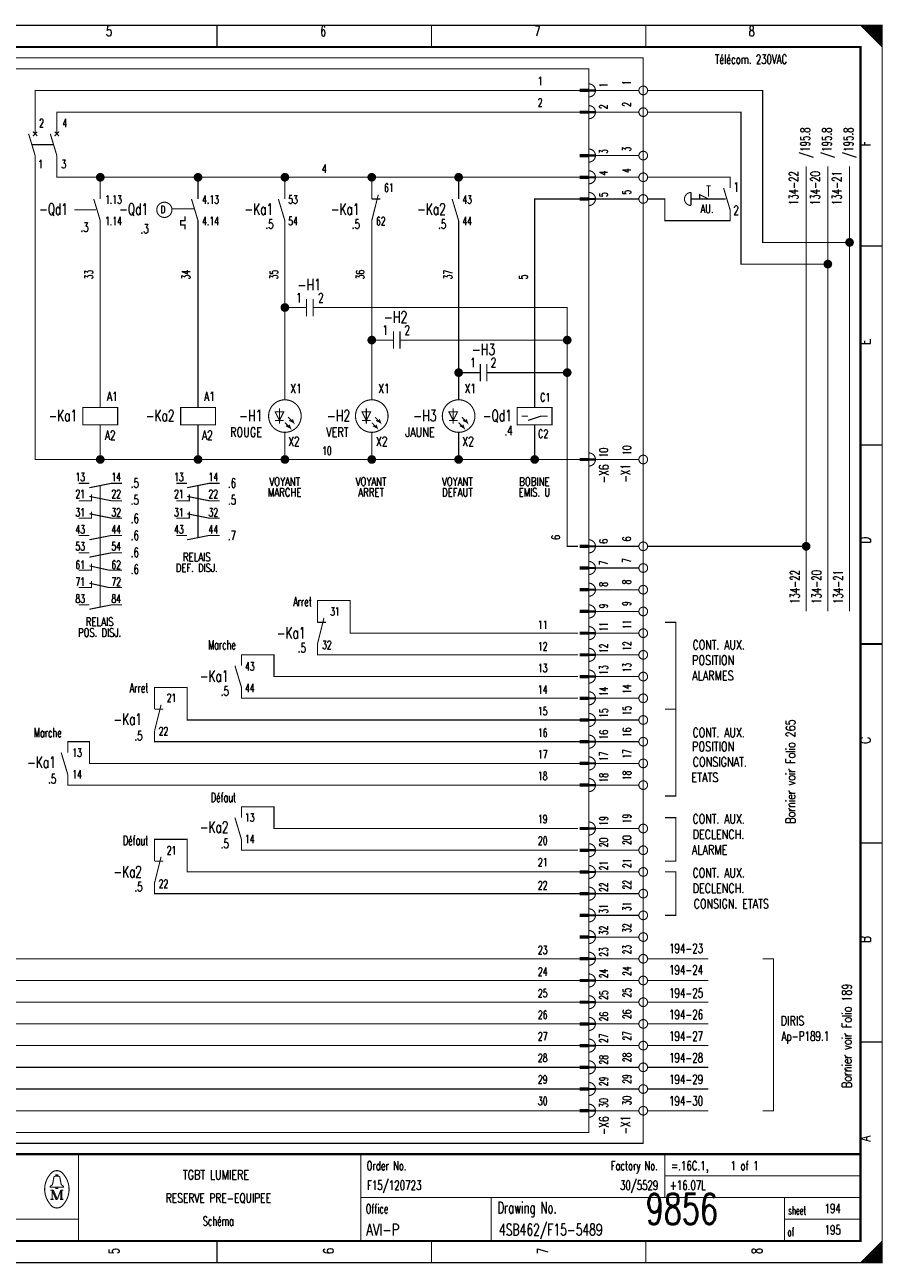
# Model space of a CAD drawing. Header units: centimetres. Extents: x 0 to 491, y -1040 to 69.
# Tile 62 of 181: x 221 to 241, y -760 to -731. Entities that reach past the tile are written whole.
import ezdxf
from ezdxf.enums import TextEntityAlignment as Align

# ---------------------------------------------------------------- set-up
doc = ezdxf.new("R2010")
doc.units = ezdxf.units.CM
doc.header["$MEASUREMENT"] = 0
doc.linetypes.add('GESTRICHELT', pattern=[3.75, 3, -0.75])
doc.layers.get('0').update_dxf_attribs({"color": 9, "linetype": 'CONTINUOUS'})
doc.layers.add('0L', color=7, linetype='CONTINUOUS')
doc.styles.get("Standard").update_dxf_attribs({"font": 'romans.shx', "bigfont": 'TXT.shx'})

# ---------------------------------------------------------------- blocks, each defined once
blk = doc.blocks.new('BCIRCLE_FILLED')
at = {"color": 0, "linetype": 'Continuous', "const_width": 1, "flags": 128}
blk.add_lwpolyline([(0.5, 0, 1), (-0.5, 0, 1)], format="xyb", close=True, dxfattribs=at)

msp = doc.modelspace()

# ---------------------------------------------------------------- linework, layer by layer
at = {"color": 0, "const_width": 0.025, "flags": 128}
for points in [[(200, -745.75), (200, -731.5), (240.5, -731.5), (240.5, -760), (200, -760), (200, -745.75)], [(240, -731.5), (240.5, -732), (240.475, -731.975), (240.475, -731.5), (240.45, -731.5), (240.45, -731.95), (240.425, -731.925), (240.425, -731.5), (240.4, -731.5), (240.4, -731.9), (240.375, -731.875), (240.375, -731.5), (240.35, -731.5), (240.35, -731.85), (240.325, -731.825)], [(240.15, -731.65), (240.15, -731.5), (240.125, -731.5), (240.125, -731.625), (240.1, -731.6), (240.1, -731.5), (240.075, -731.5), (240.075, -731.575), (240.05, -731.55), (240.05, -731.5), (240.025, -731.5), (240.025, -731.525)], [(240.325, -731.825), (240.325, -731.5), (240.3, -731.5), (240.3, -731.8), (240.275, -731.775), (240.275, -731.5), (240.25, -731.5), (240.25, -731.75), (240.225, -731.725), (240.225, -731.5), (240.2, -731.5), (240.2, -731.7), (240.175, -731.675), (240.175, -731.5), (240.15, -731.5)], [(221, -734), (221, -733), (233.55, -733)], [(234.9, -733), (233.9, -733)], [(239.75, -736.5), (237.75, -736.5), (237.75, -733), (235.1, -733)], [(221.5, -734), (221.5, -733.5), (233.55, -733.5)], [(234.9, -733.5), (233.9, -733.5)], [(239.25, -737), (237.25, -737), (237.25, -733.5), (235.1, -733.5)], [(222.5, -741.5), (221, -741.5), (221, -734.5)], [(222.5, -735), (221.5, -735), (221.5, -734.5)], [(234.9, -734.5), (233.9, -734.5)], [(238.75, -745), (238.75, -734.75)], [(239.25, -745), (239.25, -734.75)], [(239.75, -745), (239.75, -734.75)], [(222.5, -735.5), (222.5, -735), (224.75, -735)], [(224.75, -735.5), (224.75, -735), (226.75, -735)], [(226.75, -735.5), (226.75, -735), (228.75, -735)], [(228.75, -735.5), (228.75, -735), (230.75, -735)], [(230.75, -735.5), (230.75, -735), (233.55, -735)], [(234.9, -735), (233.9, -735)], [(232.5, -740.3), (232.5, -735.5), (233.55, -735.5)], [(234.9, -735.5), (233.9, -735.5)], [(236.3, -735.5), (236.3, -735.4), (236.5, -735.5)], [(224.45, -735.9), (224.45, -736), (224.35, -736), (224.35, -736.1), (224.45, -736.1), (224.45, -736.2)], [(222.5, -740.3), (222.5, -736)], [(224.75, -740.3), (224.75, -736)], [(226.75, -740.125), (226.75, -736)], [(228.75, -740.125), (228.75, -736)], [(230.75, -740.125), (230.75, -736)], [(226.95, -738), (226.75, -738)], [(229.7, -738.75), (233.25, -738.75), (233.25, -738), (227.7, -738)], [(228.95, -738.75), (228.75, -738.75)], [(231.7, -739.5), (233.25, -739.5), (233.25, -738.75)], [(233.55, -754.5), (218.75, -754.5), (218.75, -739)], [(233.55, -754), (219.25, -754), (219.25, -739)], [(233.55, -753.5), (219.75, -753.5), (219.75, -739)], [(233.55, -753), (220.25, -753), (220.25, -739)], [(230.95, -739.5), (230.75, -739.5)], [(233.5, -743.5), (233.25, -743.5), (233.25, -739.5)], [(226.725, -740.4), (226.525, -740.4), (226.625, -740.6), (226.725, -740.4)], [(228.725, -740.4), (228.525, -740.4), (228.625, -740.6), (228.725, -740.4)], [(230.725, -740.4), (230.525, -740.4), (230.625, -740.6), (230.725, -740.4)], [(232.5, -740.3), (232.9, -740.3), (232.9, -740.7), (232.1, -740.7), (232.1, -740.3), (232.5, -740.3)], [(232.35, -740.6), (232.65, -740.5), (232.8, -740.5)], [(224.75, -741.5), (222.5, -741.5), (222.5, -740.7)], [(226.75, -741.5), (224.75, -741.5), (224.75, -740.7)], [(226.75, -740.65), (226.875, -740.775), (226.85, -740.7), (226.875, -740.775), (226.775, -740.725)], [(226.825, -740.525), (226.95, -740.65), (226.925, -740.575), (226.95, -740.65), (226.85, -740.6)], [(228.75, -740.65), (228.875, -740.775), (228.85, -740.7), (228.875, -740.775), (228.775, -740.725)], [(228.825, -740.525), (228.95, -740.65), (228.925, -740.575), (228.95, -740.65), (228.85, -740.6)], [(230.75, -740.65), (230.875, -740.775), (230.85, -740.7), (230.875, -740.775), (230.775, -740.725)], [(230.825, -740.525), (230.95, -740.65), (230.925, -740.575), (230.95, -740.65), (230.85, -740.6)], [(233.55, -741.5), (232.5, -741.5), (232.5, -740.7)], [(228.75, -741.5), (226.75, -741.5), (226.75, -740.875)], [(230.75, -741.5), (228.75, -741.5), (228.75, -740.875)], [(232.5, -741.5), (230.75, -741.5), (230.75, -740.875)], [(234.9, -741.5), (233.9, -741.5)], [(222.25, -742.15), (222.75, -742.05), (223, -742.05)], [(224.5, -742.15), (225, -742.05), (225.25, -742.05)], [(233.55, -755), (217.25, -755), (217.25, -742.5), (209.8, -742.5)], [(222, -742.45), (222.3, -742.45), (222.3, -742.3)], [(222.25, -742.35), (222.75, -742.45), (223, -742.45)], [(224.25, -742.45), (224.55, -742.45), (224.55, -742.3)], [(224.5, -742.35), (225, -742.45), (225.25, -742.45)], [(222, -742.85), (222.3, -742.85), (222.3, -742.7)], [(222.25, -742.75), (222.75, -742.85), (223, -742.85)], [(224.25, -742.85), (224.55, -742.85), (224.55, -742.7)], [(224.5, -742.75), (225, -742.85), (225.25, -742.85)], [(222.25, -743.35), (222.75, -743.25), (223, -743.25)], [(224.5, -743.35), (225, -743.25), (225.25, -743.25)], [(222.25, -743.75), (222.75, -743.65), (223, -743.65)], [(234.9, -743.5), (233.9, -743.5)], [(238.75, -743.5), (235.1, -743.5)], [(222, -744.05), (222.3, -744.05), (222.3, -743.9)], [(222.25, -743.95), (222.7, -744.05), (223, -744.05)], [(234.9, -744), (233.9, -744)], [(233.55, -755.5), (216.75, -755.5), (216.75, -744.5), (210.3, -744.5)], [(222, -744.45), (222.3, -744.45), (222.3, -744.3)], [(222.25, -744.35), (222.7, -744.45), (223, -744.45)], [(234.9, -744.5), (233.9, -744.5)], [(233.5, -745.5), (228.25, -745.5), (228.25, -744.75), (227.5, -744.75), (227.5, -745.25)], [(222.25, -744.95), (222.75, -744.85), (223, -744.85)], [(234.9, -745), (233.9, -745)], [(235.5, -747.25), (235.75, -747.25), (235.75, -745.25), (235.5, -745.25)], [(234.9, -745.5), (233.9, -745.5)], [(233.5, -746), (227.5, -746), (227.5, -745.75)], [(233.5, -746.5), (226.5, -746.5), (226.5, -746), (225.75, -746), (225.75, -746.25)], [(234.9, -746), (233.9, -746)], [(233.55, -756), (216.25, -756), (216.25, -746.5), (210.8, -746.5)], [(234.9, -746.5), (233.9, -746.5)], [(233.55, -747.5), (224.5, -747.5), (224.5, -746.75), (223.75, -746.75), (223.75, -747.25)], [(233.5, -747), (225.75, -747), (225.75, -746.75)], [(234.9, -747), (233.9, -747)], [(235.5, -747.25), (235.75, -747.25), (235.75, -749.25), (235.5, -749.25)], [(234.9, -747.5), (233.9, -747.5)], [(233.55, -748), (223.75, -748), (223.75, -747.75)], [(233.55, -756.5), (215.75, -756.5), (215.75, -748), (212, -748)], [(233.55, -748.5), (222.25, -748.5), (222.25, -748), (221.75, -748), (221.75, -748.25)], [(234.9, -748), (233.9, -748)], [(234.9, -748.5), (233.9, -748.5)], [(233.55, -749), (221.75, -749), (221.75, -748.75)], [(234.9, -749), (233.9, -749)], [(233.5, -750), (226.5, -750), (226.5, -749.5), (225.75, -749.5), (225.75, -749.75)], [(235.5, -749.75), (235.75, -749.75), (235.75, -750.75), (235.5, -750.75)], [(234.9, -750), (233.9, -750)], [(233.55, -751), (224.5, -751), (224.5, -750.25), (223.75, -750.25), (223.75, -750.75)], [(233.5, -750.5), (225.75, -750.5), (225.75, -750.25)], [(234.9, -750.5), (233.9, -750.5)], [(234.9, -751), (233.9, -751)], [(235.5, -751), (235.75, -751), (235.75, -752), (235.5, -752)], [(233.55, -751.5), (223.75, -751.5), (223.75, -751.25)], [(234.9, -751.5), (233.9, -751.5)], [(234.9, -752), (233.9, -752)], [(234.9, -752.5), (233.9, -752.5)], [(234.9, -753), (233.9, -753)], [(236.5, -753), (235.1, -753)], [(237.75, -753), (238, -753), (238, -756.5), (237.75, -756.5)], [(234.9, -753.5), (233.9, -753.5)], [(236.5, -753.5), (235.1, -753.5)], [(234.9, -754), (233.9, -754)], [(236.5, -754), (235.1, -754)], [(234.9, -754.5), (233.9, -754.5)], [(236.5, -754.5), (235.1, -754.5)], [(234.9, -755), (233.9, -755)], [(236.5, -755), (235.1, -755)], [(234.9, -755.5), (233.9, -755.5)], [(236.5, -755.5), (235.1, -755.5)], [(234.9, -756), (233.9, -756)], [(236.5, -756), (235.1, -756)], [(234.9, -756.5), (233.9, -756.5)], [(236.5, -756.5), (235.1, -756.5)], [(221.48, -758.26), (221.35, -758.26), (221.35, -758.24), (221.4, -758.2), (221.43, -758.04)], [(221.48, -758.01), (221.48, -757.98), (221.52, -757.98), (221.52, -758.01)], [(221.52, -758.26), (221.65, -758.26), (221.65, -758.24), (221.6, -758.2), (221.57, -758.04)], [(221.39, -758.33), (221.39, -758.54), (221.35, -758.54)], [(221.39, -758.33), (221.48, -758.54), (221.51, -758.54)], [(240.475, -759.525), (240.475, -760), (240.45, -760), (240.45, -759.55), (240.425, -759.575), (240.425, -760), (240.4, -760), (240.4, -759.6), (240.375, -759.625), (240.375, -760), (240.35, -760), (240.35, -759.65), (240.325, -759.675), (240.325, -760), (240.3, -760)], [(240.125, -759.875), (240.125, -760), (240.1, -760), (240.1, -759.9), (240.075, -759.925), (240.075, -760), (240.05, -760), (240.05, -759.95), (240.025, -759.975), (240.025, -760)], [(240.3, -760), (240.3, -759.7), (240.275, -759.725), (240.275, -760), (240.25, -760), (240.25, -759.75), (240.225, -759.775), (240.225, -760), (240.2, -760), (240.2, -759.8), (240.175, -759.825), (240.175, -760), (240.15, -760), (240.15, -759.85), (240.125, -759.875)]]:
    msp.add_lwpolyline(points, dxfattribs=at)
at = {"color": 0, "flags": 128}
for points, const_width in [([(200, -731.5), (240.5, -731.5), (240.5, -760), (200, -760)], 0.025), ([(200.5, -732), (240, -732), (240, -759.5), (200.5, -759.5)], 0.05), ([(200.5, -732), (240, -732), (240, -759.5), (200.5, -759.5)], 0.025), ([(233.75, -733.025), (233.55, -733.025), (233.55, -732.975), (233.75, -732.975)], 0.025), ([(233.75, -733.525), (233.55, -733.525), (233.55, -733.475), (233.75, -733.475)], 0.025), ([(233.75, -734.525), (233.55, -734.525), (233.55, -734.475), (233.75, -734.475)], 0.025), ([(233.75, -735.025), (233.55, -735.025), (233.55, -734.975), (233.75, -734.975)], 0.025), ([(233.75, -735.525), (233.55, -735.525), (233.55, -735.475), (233.75, -735.475)], 0.025), ([(222.1, -740.7), (222.9, -740.7), (222.9, -740.3), (222.1, -740.3)], 0.025), ([(224.35, -740.7), (225.15, -740.7), (225.15, -740.3), (224.35, -740.3)], 0.025), ([(233.75, -741.525), (233.55, -741.525), (233.55, -741.475), (233.75, -741.475)], 0.025), ([(233.75, -743.525), (233.55, -743.525), (233.55, -743.475), (233.75, -743.475)], 0.025), ([(233.75, -744.025), (233.55, -744.025), (233.55, -743.975), (233.75, -743.975)], 0.025), ([(233.75, -744.525), (233.55, -744.525), (233.55, -744.475), (233.75, -744.475)], 0.025), ([(233.75, -745.025), (233.55, -745.025), (233.55, -744.975), (233.75, -744.975)], 0.025), ([(233.75, -745.525), (233.55, -745.525), (233.55, -745.475), (233.75, -745.475)], 0.025), ([(233.75, -746.025), (233.55, -746.025), (233.55, -745.975), (233.75, -745.975)], 0.025), ([(233.75, -746.525), (233.55, -746.525), (233.55, -746.475), (233.75, -746.475)], 0.025), ([(233.75, -747.025), (233.55, -747.025), (233.55, -746.975), (233.75, -746.975)], 0.025), ([(233.75, -747.525), (233.55, -747.525), (233.55, -747.475), (233.75, -747.475)], 0.025), ([(233.75, -748.025), (233.55, -748.025), (233.55, -747.975), (233.75, -747.975)], 0.025), ([(233.75, -748.525), (233.55, -748.525), (233.55, -748.475), (233.75, -748.475)], 0.025), ([(233.75, -749.025), (233.55, -749.025), (233.55, -748.975), (233.75, -748.975)], 0.025), ([(233.75, -750.025), (233.55, -750.025), (233.55, -749.975), (233.75, -749.975)], 0.025), ([(233.75, -750.525), (233.55, -750.525), (233.55, -750.475), (233.75, -750.475)], 0.025), ([(233.75, -751.025), (233.55, -751.025), (233.55, -750.975), (233.75, -750.975)], 0.025), ([(233.75, -751.525), (233.55, -751.525), (233.55, -751.475), (233.75, -751.475)], 0.025), ([(233.75, -752.025), (233.55, -752.025), (233.55, -751.975), (233.75, -751.975)], 0.025), ([(233.75, -752.525), (233.55, -752.525), (233.55, -752.475), (233.75, -752.475)], 0.025), ([(233.75, -753.025), (233.55, -753.025), (233.55, -752.975), (233.75, -752.975)], 0.025), ([(233.75, -753.525), (233.55, -753.525), (233.55, -753.475), (233.75, -753.475)], 0.025), ([(233.75, -754.025), (233.55, -754.025), (233.55, -753.975), (233.75, -753.975)], 0.025), ([(233.75, -754.525), (233.55, -754.525), (233.55, -754.475), (233.75, -754.475)], 0.025), ([(233.75, -755.025), (233.55, -755.025), (233.55, -754.975), (233.75, -754.975)], 0.025), ([(233.75, -755.525), (233.55, -755.525), (233.55, -755.475), (233.75, -755.475)], 0.025), ([(233.75, -756.025), (233.55, -756.025), (233.55, -755.975), (233.75, -755.975)], 0.025), ([(233.75, -756.525), (233.55, -756.525), (233.55, -756.475), (233.75, -756.475)], 0.025), ([(221.48, -758.26), (221.52, -758.26), (221.52, -758.29), (221.48, -758.29)], 0.025)]:
    msp.add_lwpolyline(points, close=True, dxfattribs=dict(at, const_width=const_width))
at = {"color": 0}
for points, const_width in [([(225.188, -731.5), (225.188, -732)], 0.025), ([(230.125, -731.5), (230.125, -732)], 0.025), ([(235.062, -731.5), (235.062, -732)], 0.025), ([(233.55, -733), (233.75, -733)], 0.025), ([(233.55, -733.5), (233.75, -733.5)], 0.025), ([(221.05, -733.95), (220.95, -734.05)], 0.025), ([(220.95, -733.95), (221.05, -734.05)], 0.025), ([(221.55, -733.95), (221.45, -734.05)], 0.025), ([(221.45, -733.95), (221.55, -734.05)], 0.025), ([(220.85, -734), (221, -734.5)], 0.025), ([(221.35, -734), (221.5, -734.5)], 0.025), ([(233.55, -734.5), (233.75, -734.5)], 0.025), ([(233.55, -735), (233.75, -735)], 0.025), ([(236.1, -735.35), (236.1, -735.65)], 0.025), ([(236.45, -735.2), (236.55, -735.2)], 0.025), ([(236.85, -735.25), (237, -735.75)], 0.025), ([(222.35, -735.5), (222.5, -736)], 0.025), ([(224.6, -735.5), (224.75, -736)], 0.025), ([(226.6, -735.5), (226.75, -736)], 0.025), ([(228.9, -735.4), (228.75, -736)], 0.025), ([(228.75, -735.5), (228.95, -735.5)], 0.025), ([(230.6, -735.5), (230.75, -736)], 0.025), ([(233.55, -735.5), (233.75, -735.5)], 0.025), ([(240.5, -736.583), (240, -736.583)], 0.025), ([(227.25, -737.8), (227.25, -738.2)], 0.025), ([(227.4, -737.8), (227.4, -738.2)], 0.025), ([(227.25, -738), (226.95, -738)], 0.025), ([(227.4, -738), (227.7, -738)], 0.025), ([(229.25, -738.75), (228.95, -738.75)], 0.025), ([(229.25, -738.55), (229.25, -738.95)], 0.025), ([(229.4, -738.55), (229.4, -738.95)], 0.025), ([(229.4, -738.75), (229.7, -738.75)], 0.025), ([(231.25, -739.3), (231.25, -739.7)], 0.025), ([(231.4, -739.3), (231.4, -739.7)], 0.025), ([(231.25, -739.5), (230.95, -739.5)], 0.025), ([(231.4, -739.5), (231.7, -739.5)], 0.025), ([(226.625, -740.325), (226.625, -740.675)], 0.025), ([(228.625, -740.325), (228.625, -740.675)], 0.025), ([(230.625, -740.325), (230.625, -740.675)], 0.025), ([(232.2, -740.5), (232.35, -740.5)], 0.025), ([(226.525, -740.6), (226.725, -740.6)], 0.025), ([(228.525, -740.6), (228.725, -740.6)], 0.025), ([(230.525, -740.6), (230.725, -740.6)], 0.025), ([(240.5, -741.167), (240, -741.167)], 0.025), ([(233.55, -741.5), (233.75, -741.5)], 0.025), ([(222, -742.05), (222.25, -742.05)], 0.025), ([(224.25, -742.05), (224.5, -742.05)], 0.025), ([(222, -743.25), (222.25, -743.25)], 0.025), ([(224.25, -743.25), (224.5, -743.25)], 0.025), ([(222, -743.65), (222.25, -743.65)], 0.025), ([(233.55, -743.5), (233.75, -743.5)], 0.025), ([(233.55, -744), (233.75, -744)], 0.025), ([(233.55, -744.5), (233.75, -744.5)], 0.025), ([(222, -744.85), (222.25, -744.85)], 0.025), ([(233.55, -745), (233.75, -745)], 0.025), ([(227.65, -745.15), (227.5, -745.75)], 0.025), ([(227.5, -745.25), (227.7, -745.25)], 0.025), ([(233.55, -745.5), (233.75, -745.5)], 0.025), ([(240, -745.75), (240.5, -745.75)], 0.05), ([(240.5, -745.75), (240, -745.75)], 0.025), ([(233.55, -746), (233.75, -746)], 0.025), ([(225.6, -746.25), (225.75, -746.75)], 0.025), ([(233.55, -746.5), (233.75, -746.5)], 0.025), ([(233.55, -747), (233.75, -747)], 0.025), ([(223.9, -747.15), (223.75, -747.75)], 0.025), ([(223.75, -747.25), (223.95, -747.25)], 0.025), ([(233.55, -747.5), (233.75, -747.5)], 0.025), ([(233.55, -748), (233.75, -748)], 0.025), ([(221.6, -748.25), (221.75, -748.75)], 0.025), ([(233.55, -748.5), (233.75, -748.5)], 0.025), ([(233.55, -749), (233.75, -749)], 0.025), ([(225.6, -749.75), (225.75, -750.25)], 0.025), ([(233.55, -750), (233.75, -750)], 0.025), ([(233.55, -750.5), (233.75, -750.5)], 0.025), ([(240.5, -750.333), (240, -750.333)], 0.025), ([(223.9, -750.65), (223.75, -751.25)], 0.025), ([(223.75, -750.75), (223.95, -750.75)], 0.025), ([(233.55, -751), (233.75, -751)], 0.025), ([(233.55, -751.5), (233.75, -751.5)], 0.025), ([(233.55, -752), (233.75, -752)], 0.025), ([(233.55, -752.5), (233.75, -752.5)], 0.025), ([(233.55, -753), (233.75, -753)], 0.025), ([(233.55, -753.5), (233.75, -753.5)], 0.025), ([(233.55, -754), (233.75, -754)], 0.025), ([(233.55, -754.5), (233.75, -754.5)], 0.025), ([(233.55, -755), (233.75, -755)], 0.025), ([(240.5, -754.917), (240, -754.917)], 0.025), ([(233.55, -755.5), (233.75, -755.5)], 0.025), ([(233.55, -756), (233.75, -756)], 0.025), ([(233.55, -756.5), (233.75, -756.5)], 0.025), ([(240, -757.5), (200.5, -757.5)], 0.05), ([(222, -757.5), (222, -759.5)], 0.025), ([(228.5, -757.5), (228.5, -759.5)], 0.025), ([(235.5, -757.5), (235.5, -758.5)], 0.025), ([(221.46, -758.01), (221.55, -758.01)], 0.025), ([(235.5, -758), (240, -758)], 0.025), ([(221.35, -758.33), (221.42, -758.33)], 0.025), ([(221.42, -758.33), (221.51, -758.54)], 0.025), ([(221.51, -758.54), (221.59, -758.33)], 0.025), ([(221.59, -758.54), (221.59, -758.33)], 0.025), ([(221.59, -758.33), (221.65, -758.33)], 0.025), ([(221.61, -758.33), (221.61, -758.54)], 0.025), ([(221.39, -758.54), (221.43, -758.54)], 0.025), ([(221.65, -758.54), (221.57, -758.54)], 0.025), ([(228.5, -758.5), (240, -758.5)], 0.025), ([(231.5, -758.5), (231.5, -759.5)], 0.025), ([(238.25, -758.5), (238.25, -759.5)], 0.025), ([(200.5, -759), (222, -759)], 0.025), ([(238.25, -759), (240, -759)], 0.025), ([(225.188, -760), (225.188, -759.5)], 0.025), ([(230.125, -760), (230.125, -759.5)], 0.025), ([(235.062, -760), (235.062, -759.5)], 0.025), ([(240.5, -759.5), (240, -760)], 0.025)]:
    msp.add_lwpolyline(points, dxfattribs=dict(at, const_width=const_width))
at = {"color": 0, "linetype": 'GESTRICHELT', "const_width": 0.025, "flags": 128}
for points in [[(206.75, -732.25), (235, -732.25), (235, -757.25), (212.5, -757.25), (212.5, -753.5), (206.75, -753.5), (206.75, -732.25)], [(207, -735), (215, -735), (215, -732.5), (233.75, -732.5), (233.75, -737.5)], [(233.75, -740.75), (233.75, -757), (215, -757), (215, -751.75), (207, -751.75), (207, -735)], [(237, -735.25), (237, -735), (235.1, -735)], [(237, -735.75), (237, -736), (235.5, -736), (235.5, -735.5), (235.1, -735.5)]]:
    msp.add_lwpolyline(points, dxfattribs=at)
at = {"color": 0, "const_width": 0.025, "flags": 128}
for points in [[(233.75, -733.15, 1), (233.75, -732.85, 1)], [(233.75, -733.65, 1), (233.75, -733.35, 1)], [(233.75, -734.65, 1), (233.75, -734.35, 1)], [(233.75, -735.15, 1), (233.75, -734.85, 1)], [(233.75, -735.65, 1), (233.75, -735.35, 1)], [(236.1, -735.35, 1), (236.1, -735.65, 1)], [(233.75, -741.65, 1), (233.75, -741.35, 1)], [(233.75, -743.65, 1), (233.75, -743.35, 1)], [(233.75, -744.15, 1), (233.75, -743.85, 1)], [(233.75, -744.65, 1), (233.75, -744.35, 1)], [(233.75, -745.15, 1), (233.75, -744.85, 1)], [(233.75, -745.65, 1), (233.75, -745.35, 1)], [(233.75, -746.15, 1), (233.75, -745.85, 1)], [(233.75, -746.65, 1), (233.75, -746.35, 1)], [(233.75, -747.15, 1), (233.75, -746.85, 1)], [(233.75, -747.65, 1), (233.75, -747.35, 1)], [(233.75, -748.15, 1), (233.75, -747.85, 1)], [(233.75, -748.65, 1), (233.75, -748.35, 1)], [(233.75, -749.15, 1), (233.75, -748.85, 1)], [(233.75, -750.15, 1), (233.75, -749.85, 1)], [(233.75, -750.65, 1), (233.75, -750.35, 1)], [(233.75, -751.15, 1), (233.75, -750.85, 1)], [(233.75, -751.65, 1), (233.75, -751.35, 1)], [(233.75, -752.15, 1), (233.75, -751.85, 1)], [(233.75, -752.65, 1), (233.75, -752.35, 1)], [(233.75, -753.15, 1), (233.75, -752.85, 1)], [(233.75, -753.65, 1), (233.75, -753.35, 1)], [(233.75, -754.15, 1), (233.75, -753.85, 1)], [(233.75, -754.65, 1), (233.75, -754.35, 1)], [(233.75, -755.15, 1), (233.75, -754.85, 1)], [(233.75, -755.65, 1), (233.75, -755.35, 1)], [(233.75, -756.15, 1), (233.75, -755.85, 1)], [(233.75, -756.65, 1), (233.75, -756.35, 1)], [(221.649, -757.96, 0.530775), (221.351, -757.959, 0.530775)], [(221.35, -757.961, 0.373815), (221.349, -758.657, 0.373815)], [(221.46, -758.01, 0.414214), (221.43, -758.04, 0.414214)], [(221.57, -758.04, 0.414214), (221.54, -758.01, 0.414214)], [(221.65, -758.66, 0.378582), (221.646, -757.956, 0.378582)], [(221.35, -758.66, 0.532213), (221.649, -758.661, 0.532213)]]:
    msp.add_lwpolyline(points, format="xyb", dxfattribs=at)
for points in [[(235.1, -733, 1), (234.9, -733, 1)], [(235.1, -733.5, 1), (234.9, -733.5, 1)], [(235.1, -734.5, 1), (234.9, -734.5, 1)], [(235.1, -735, 1), (234.9, -735, 1)], [(224.15, -735.75, 1), (223.8, -735.75, 1)], [(235.1, -735.5, 1), (234.9, -735.5, 1)], [(227.125, -740.5, 1), (226.375, -740.5, 1)], [(229.125, -740.5, 1), (228.375, -740.5, 1)], [(231.125, -740.5, 1), (230.375, -740.5, 1)], [(235.1, -741.5, 1), (234.9, -741.5, 1)], [(235.1, -743.5, 1), (234.9, -743.5, 1)], [(235.1, -744, 1), (234.9, -744, 1)], [(235.1, -744.5, 1), (234.9, -744.5, 1)], [(235.1, -745, 1), (234.9, -745, 1)], [(235.1, -745.5, 1), (234.9, -745.5, 1)], [(235.1, -746, 1), (234.9, -746, 1)], [(235.1, -746.5, 1), (234.9, -746.5, 1)], [(235.1, -747, 1), (234.9, -747, 1)], [(235.1, -747.5, 1), (234.9, -747.5, 1)], [(235.1, -748, 1), (234.9, -748, 1)], [(235.1, -748.5, 1), (234.9, -748.5, 1)], [(235.1, -749, 1), (234.9, -749, 1)], [(235.1, -750, 1), (234.9, -750, 1)], [(235.1, -750.5, 1), (234.9, -750.5, 1)], [(235.1, -751, 1), (234.9, -751, 1)], [(235.1, -751.5, 1), (234.9, -751.5, 1)], [(235.1, -752, 1), (234.9, -752, 1)], [(235.1, -752.5, 1), (234.9, -752.5, 1)], [(235.1, -753, 1), (234.9, -753, 1)], [(235.1, -753.5, 1), (234.9, -753.5, 1)], [(235.1, -754, 1), (234.9, -754, 1)], [(235.1, -754.5, 1), (234.9, -754.5, 1)], [(235.1, -755, 1), (234.9, -755, 1)], [(235.1, -755.5, 1), (234.9, -755.5, 1)], [(235.1, -756, 1), (234.9, -756, 1)], [(235.1, -756.5, 1), (234.9, -756.5, 1)]]:
    msp.add_lwpolyline(points, format="xyb", close=True, dxfattribs=at)
at = {"color": 0, "linetype": 'GESTRICHELT', "const_width": 0.025}
for points in [[(220.925, -734.25), (221.425, -734.25)], [(236.5, -735.2), (236.5, -735.45)], [(236.7, -735.5), (236.1, -735.5)], [(236.4, -735.5), (236.9, -735.5)], [(221.9, -735.75), (222.4, -735.75)], [(224.15, -735.725), (224.675, -735.725)], [(233.75, -740.75), (233.75, -737.25)], [(222.5, -743.3), (222.5, -742.1)], [(224.75, -743.3), (224.75, -742.1)], [(222.5, -744.9), (222.5, -742.85)]]:
    msp.add_lwpolyline(points, dxfattribs=at)
at = {"layer": '0L', "color": 0}
for points in [[(233.895, -732.975), (233.755, -732.975), (233.895, -733.025), (233.755, -733.025)], [(233.895, -733.475), (233.755, -733.475), (233.895, -733.525), (233.755, -733.525)], [(233.895, -734.475), (233.755, -734.475), (233.895, -734.525), (233.755, -734.525)], [(233.895, -734.975), (233.755, -734.975), (233.895, -735.025), (233.755, -735.025)], [(233.895, -735.475), (233.755, -735.475), (233.895, -735.525), (233.755, -735.525)], [(233.895, -741.475), (233.755, -741.475), (233.895, -741.525), (233.755, -741.525)], [(233.895, -743.475), (233.755, -743.475), (233.895, -743.525), (233.755, -743.525)], [(233.895, -743.975), (233.755, -743.975), (233.895, -744.025), (233.755, -744.025)], [(233.895, -744.475), (233.755, -744.475), (233.895, -744.525), (233.755, -744.525)], [(233.895, -744.975), (233.755, -744.975), (233.895, -745.025), (233.755, -745.025)], [(233.895, -745.475), (233.755, -745.475), (233.895, -745.525), (233.755, -745.525)], [(233.895, -745.975), (233.755, -745.975), (233.895, -746.025), (233.755, -746.025)], [(233.895, -746.475), (233.755, -746.475), (233.895, -746.525), (233.755, -746.525)], [(233.895, -746.975), (233.755, -746.975), (233.895, -747.025), (233.755, -747.025)], [(233.895, -747.475), (233.755, -747.475), (233.895, -747.525), (233.755, -747.525)], [(233.895, -747.975), (233.755, -747.975), (233.895, -748.025), (233.755, -748.025)], [(233.895, -748.475), (233.755, -748.475), (233.895, -748.525), (233.755, -748.525)], [(233.895, -748.975), (233.755, -748.975), (233.895, -749.025), (233.755, -749.025)], [(233.895, -749.975), (233.755, -749.975), (233.895, -750.025), (233.755, -750.025)], [(233.895, -750.475), (233.755, -750.475), (233.895, -750.525), (233.755, -750.525)], [(233.895, -750.975), (233.755, -750.975), (233.895, -751.025), (233.755, -751.025)], [(233.895, -751.475), (233.755, -751.475), (233.895, -751.525), (233.755, -751.525)], [(233.895, -751.975), (233.755, -751.975), (233.895, -752.025), (233.755, -752.025)], [(233.895, -752.475), (233.755, -752.475), (233.895, -752.525), (233.755, -752.525)], [(233.895, -752.975), (233.755, -752.975), (233.895, -753.025), (233.755, -753.025)], [(233.895, -753.475), (233.755, -753.475), (233.895, -753.525), (233.755, -753.525)], [(233.895, -753.975), (233.755, -753.975), (233.895, -754.025), (233.755, -754.025)], [(233.895, -754.475), (233.755, -754.475), (233.895, -754.525), (233.755, -754.525)], [(233.895, -754.975), (233.755, -754.975), (233.895, -755.025), (233.755, -755.025)], [(233.895, -755.475), (233.755, -755.475), (233.895, -755.525), (233.755, -755.525)], [(233.895, -755.975), (233.755, -755.975), (233.895, -756.025), (233.755, -756.025)], [(233.895, -756.475), (233.755, -756.475), (233.895, -756.525), (233.755, -756.525)]]:
    msp.add_solid(points, dxfattribs=at)

# ---------------------------------------------------------------- block references
at = {"color": 0, "xscale": 0.1, "yscale": 0.1, "zscale": 0.1}
for p in [(222.5, -735), (224.75, -735), (226.75, -735), (228.75, -735), (230.75, -735), (239.75, -736.5), (239.25, -737), (226.75, -738), (228.75, -738.75), (233.25, -738.75), (230.75, -739.5), (233.25, -739.5), (222.5, -741.5), (224.75, -741.5), (226.75, -741.5), (228.75, -741.5), (230.75, -741.5), (232.5, -741.5), (238.75, -743.5)]:
    msp.add_blockref('BCIRCLE_FILLED', p, dxfattribs=at)

# ---------------------------------------------------------------- texts
at = {"color": 0}
for s, height, width, p in [('5', 0.238, 0.672, (222.699, -731.514)), ('6', 0.238, 0.672, (227.632, -731.514)), ('7', 0.238, 0.672, (232.566, -731.514)), ('8', 0.238, 0.672, (237.499, -731.514)), ('D', 0.167, 0.76, (223.941, -735.66)), ('AU.', 0.1905, 0.738667, (236.47, -735.631)), ('-H1', 0.2619, 0.709333, (227.313, -737.342)), ('-H2', 0.2619, 0.709333, (229.3, -738.087)), ('-H3', 0.2619, 0.709333, (231.323, -738.833)), ('VOYANT', 0.1905, 0.76, (226.745, -741.913)), ('VOYANT', 0.1905, 0.76, (228.733, -741.913)), ('VOYANT', 0.1905, 0.76, (230.72, -741.913)), ('BOBINE', 0.1905, 0.76, (232.495, -741.913)), ('MARCHE', 0.1905, 0.76, (226.745, -742.162)), ('ARRET', 0.1905, 0.76, (228.733, -742.162)), ('DEFAUT', 0.1905, 0.76, (230.72, -742.162)), ('EMIS. U', 0.1905, 0.741714, (232.495, -742.162)), ('DEF. DISJ.', 0.1905, 0.7408, (224.722, -743.901)), ('RELAIS', 0.1905, 0.76, (224.722, -743.652)), ('RELAIS', 0.1905, 0.76, (222.486, -745.143)), ('POS. DISJ.', 0.1905, 0.7408, (222.486, -745.392)), ('TGBT LUMIERE ', 0.21431, 0.754667, (225.219, -757.87)), ('RESERVE PRE-EQUIPEE', 0.21431, 0.712, (225.219, -758.403)), ('Schéma', 0.2143, 0.626667, (225.219, -758.935))]:
    msp.add_text(s, height=height, dxfattribs=dict(at, width=width)).set_placement(p, align=Align.TOP_CENTER)
for s, height, width, p in [('Télécom. 230VAC', 0.21431, 0.669867, (236.652, -732.174)), ('1', 0.191, 0.672, (232.571, -732.685)), ('2', 0.191, 0.672, (232.571, -733.182)), ('1', 0.191, 0.672, (221.071, -734.602)), ('3', 0.191, 0.672, (221.604, -734.602)), ('4', 0.191, 0.672, (227.602, -734.708)), ('1', 0.214, 0.672, (237.078, -735.12)), ('1.13', 0.1905, 0.678, (222.61, -735.418)), ('4.13', 0.1905, 0.678, (224.846, -735.418)), ('53', 0.1905, 0.672, (226.826, -735.418)), ('43', 0.1905, 0.672, (230.837, -735.418)), ('2', 0.214, 0.672, (237.078, -735.653)), ('1.14', 0.1905, 0.678, (222.61, -735.915)), ('4.14', 0.1905, 0.678, (224.846, -735.915)), ('54', 0.1905, 0.672, (226.826, -735.915)), ('62', 0.1905, 0.672, (228.849, -735.915)), ('44', 0.1905, 0.672, (230.837, -735.915)), ('A2', 0.2143, 0.716, (222.604, -740.834)), ('A2', 0.2143, 0.716, (224.84, -740.834)), ('X2', 0.2143, 0.716, (226.827, -740.976)), ('X2', 0.2143, 0.716, (228.85, -740.976)), ('X2', 0.2143, 0.716, (230.838, -740.976)), ('C2', 0.1905, 0.716, (232.577, -740.813)), ('10', 0.1905, 0.672, (227.607, -741.203)), ('13', 0.1905, 0.672, (221.928, -741.807)), ('.5', 0.2143, 0.684, (223.203, -741.935)), ('.5', 0.2143, 0.684, (223.203, -741.935)), ('13', 0.1905, 0.672, (224.2, -741.807)), ('.6', 0.2143, 0.684, (225.439, -741.935)), ('.6', 0.2143, 0.684, (225.439, -741.935)), ('21', 0.1905, 0.672, (221.928, -742.197)), ('21', 0.1905, 0.672, (224.2, -742.197)), ('.5', 0.2143, 0.684, (223.203, -742.325)), ('.5', 0.2143, 0.684, (223.203, -742.325)), ('.5', 0.2143, 0.684, (225.439, -742.325)), ('.5', 0.2143, 0.684, (225.439, -742.325)), ('31', 0.1905, 0.672, (221.928, -742.623)), ('.6', 0.2143, 0.684, (223.203, -742.751)), ('.6', 0.2143, 0.684, (223.203, -742.751)), ('31', 0.1905, 0.672, (224.2, -742.623)), ('43', 0.1905, 0.672, (221.928, -743.014)), ('43', 0.1905, 0.672, (224.2, -743.014)), ('.6', 0.2143, 0.684, (223.203, -743.141)), ('.6', 0.2143, 0.684, (223.203, -743.141)), ('.7', 0.2143, 0.684, (225.439, -743.141)), ('.7', 0.2143, 0.684, (225.439, -743.141)), ('53', 0.1905, 0.672, (221.928, -743.404)), ('.6', 0.2143, 0.684, (223.203, -743.532)), ('.6', 0.2143, 0.684, (223.203, -743.532)), ('61', 0.1905, 0.672, (221.928, -743.83)), ('.6', 0.2143, 0.684, (223.203, -743.922)), ('.6', 0.2143, 0.684, (223.203, -743.922)), ('71', 0.1905, 0.672, (221.928, -744.22)), ('83', 0.1905, 0.672, (221.928, -744.611)), ('11', 0.1905, 0.672, (232.576, -745.214)), ('32', 0.1905, 0.672, (227.607, -745.675)), ('12', 0.1905, 0.672, (232.576, -745.711)), ('CONT. AUX.', 0.2143, 0.7408, (236.135, -745.661)), ('43', 0.1905, 0.672, (225.832, -746.172)), ('13', 0.1905, 0.672, (232.576, -746.208)), ('POSITION', 0.2143, 0.76, (236.125, -746.016)), ('ALARMES', 0.2143, 0.76, (236.125, -746.371)), ('44', 0.1905, 0.672, (225.832, -746.669)), ('14', 0.1905, 0.672, (232.576, -746.705)), ('15', 0.1905, 0.672, (232.576, -747.202)), ('22', 0.1905, 0.672, (223.845, -747.663)), ('16', 0.1905, 0.672, (232.576, -747.699)), ('CONT. AUX.', 0.2143, 0.7408, (236.135, -747.684)), ('13', 0.1905, 0.672, (221.857, -748.16)), ('17', 0.1905, 0.672, (232.576, -748.195)), ('POSITION', 0.2143, 0.76, (236.125, -748.004)), ('CONSIGNAT.', 0.2143, 0.7536, (236.14, -748.359)), ('14', 0.1905, 0.672, (221.857, -748.657)), ('18', 0.1905, 0.672, (232.576, -748.692)), ('ETATS', 0.2143, 0.76, (236.11, -748.714)), ('13', 0.1905, 0.672, (225.832, -749.651)), ('19', 0.1905, 0.672, (232.576, -749.686)), ('CONT. AUX.', 0.2143, 0.7408, (236.135, -749.672)), ('14', 0.1905, 0.672, (225.832, -750.147)), ('20', 0.1905, 0.672, (232.576, -750.183)), ('DECLENCH.', 0.2143, 0.752889, (236.137, -750.027)), ('ALARME', 0.2143, 0.76, (236.119, -750.382)), ('21', 0.1905, 0.672, (232.576, -750.68)), ('CONT. AUX.', 0.2143, 0.7408, (236.135, -750.914)), ('22', 0.1905, 0.672, (223.845, -751.177)), ('22', 0.1905, 0.672, (232.576, -751.212)), ('DECLENCH.', 0.2143, 0.752889, (236.137, -751.269)), ('CONSIGN. ETATS', 0.21431, 0.750857, (236.161, -751.624)), ('23', 0.1905, 0.672, (232.576, -752.703)), ('24', 0.1905, 0.672, (232.576, -753.2)), ('25', 0.1905, 0.672, (232.576, -753.697)), ('26', 0.1905, 0.672, (232.576, -754.194)), ('DIRIS', 0.2143, 0.76, (238.164, -754.321)), ('27', 0.1905, 0.672, (232.576, -754.69)), ('Ap-P189.1', 0.2143, 0.688889, (238.181, -754.676)), ('28', 0.1905, 0.672, (232.576, -755.187)), ('29', 0.1905, 0.672, (232.576, -755.684)), ('30', 0.1905, 0.672, (232.576, -756.181)), ('Order No.', 0.2143, 0.656889, (228.633, -757.658)), ('=.16C.1,    1 of 1', 0.21431, 0.682, (235.643, -757.658)), ('Office', 0.2143, 0.626667, (228.615, -758.651)), ('Drawing No.', 0.26194, 0.646545, (231.643, -758.602)), ('sheet', 0.1905, 0.6, (238.338, -758.701)), ('of', 0.1905, 0.6, (238.323, -759.198))]:
    msp.add_text(s, height=height, dxfattribs=dict(at, width=width)).set_placement(p, align=Align.TOP_LEFT)
for s, height, width, p in [('1', 0.191, 0.672, (234.771, -732.879)), ('2', 0.191, 0.672, (234.771, -733.376)), ('3', 0.191, 0.672, (234.771, -734.405)), ('4', 0.191, 0.672, (234.771, -734.902)), ('5', 0.191, 0.672, (234.771, -735.399)), ('33', 0.1905, 0.672, (222.389, -737.351)), ('34', 0.1905, 0.672, (224.625, -737.351)), ('35', 0.1905, 0.672, (226.648, -737.351)), ('36', 0.1905, 0.672, (228.636, -737.351)), ('37', 0.1905, 0.672, (230.659, -737.351)), ('5', 0.191, 0.672, (232.393, -737.351)), ('10', 0.1905, 0.672, (234.776, -741.397)), ('6', 0.191, 0.672, (233.139, -743.349)), ('6', 0.191, 0.672, (234.771, -743.385)), ('7', 0.191, 0.672, (234.771, -743.882)), ('8', 0.191, 0.672, (234.771, -744.378)), ('134-22', 0.2143, 0.676, (238.663, -744.827)), ('134-20', 0.2143, 0.676, (239.16, -744.827)), ('134-21', 0.2143, 0.676, (239.657, -744.827)), ('9', 0.191, 0.672, (234.771, -744.875)), ('11', 0.1905, 0.672, (234.776, -745.408)), ('12', 0.1905, 0.672, (234.776, -745.905)), ('13', 0.1905, 0.672, (234.776, -746.401)), ('14', 0.1905, 0.672, (234.776, -746.898)), ('15', 0.1905, 0.672, (234.776, -747.395)), ('16', 0.1905, 0.672, (234.776, -747.892)), ('17', 0.1905, 0.672, (234.776, -748.389)), ('18', 0.1905, 0.672, (234.776, -748.886)), ('19', 0.1905, 0.672, (234.776, -749.88)), ('20', 0.1905, 0.672, (234.776, -750.377)), ('21', 0.1905, 0.672, (234.776, -750.909)), ('22', 0.1905, 0.672, (234.776, -751.406)), ('31', 0.1905, 0.672, (234.776, -751.903)), ('32', 0.1905, 0.672, (234.776, -752.4)), ('23', 0.1905, 0.672, (234.776, -752.896)), ('24', 0.1905, 0.672, (234.776, -753.393)), ('25', 0.1905, 0.672, (234.776, -753.89)), ('26', 0.1905, 0.672, (234.776, -754.387)), ('27', 0.1905, 0.672, (234.776, -754.884)), ('28', 0.1905, 0.672, (234.776, -755.381)), ('29', 0.1905, 0.672, (234.776, -755.878)), ('30', 0.1905, 0.672, (234.776, -756.375))]:
    msp.add_text(s, height=height, rotation=90, dxfattribs=dict(at, width=width)).set_placement(p, align=Align.BOTTOM_LEFT)
for s, height, width, p in [('1', 0.191, 0.672, (233.99, -732.934)), ('2', 0.191, 0.672, (233.99, -733.431)), ('/195.8', 0.2143, 0.68, (238.624, -734.552)), ('/195.8', 0.2143, 0.68, (239.121, -734.552)), ('/195.8', 0.2143, 0.68, (239.618, -734.552)), ('F', 0.238, 0.76, (239.991, -734.283)), ('3', 0.191, 0.672, (233.99, -734.46)), ('4', 0.191, 0.672, (233.99, -734.957)), ('5', 0.191, 0.672, (233.99, -735.454)), ('E', 0.238, 0.76, (239.991, -738.861)), ('10', 0.1905, 0.672, (233.995, -741.452)), ('6', 0.191, 0.672, (233.99, -743.439)), ('D', 0.238, 0.76, (239.992, -743.439)), ('7', 0.191, 0.672, (233.99, -743.936)), ('8', 0.191, 0.672, (233.99, -744.433)), ('9', 0.191, 0.672, (233.99, -744.93)), ('11', 0.1905, 0.672, (233.995, -745.463)), ('12', 0.1905, 0.672, (233.995, -745.959)), ('13', 0.1905, 0.672, (233.995, -746.456)), ('14', 0.1905, 0.672, (233.995, -746.953)), ('15', 0.1905, 0.672, (233.995, -747.45)), ('16', 0.1905, 0.672, (233.995, -747.947)), ('C', 0.238, 0.76, (239.992, -748.053)), ('17', 0.1905, 0.672, (233.995, -748.444)), ('18', 0.1905, 0.672, (233.995, -748.941)), ('19', 0.1905, 0.672, (233.995, -749.934)), ('20', 0.1905, 0.672, (233.995, -750.431)), ('21', 0.1905, 0.672, (233.995, -750.964)), ('22', 0.1905, 0.672, (233.995, -751.461)), ('31', 0.1905, 0.672, (233.995, -751.958)), ('32', 0.1905, 0.672, (233.995, -752.454)), ('B', 0.238, 0.76, (239.991, -752.632)), ('23', 0.1905, 0.672, (233.995, -752.951)), ('24', 0.1905, 0.672, (233.995, -753.448)), ('25', 0.1905, 0.672, (233.995, -753.945)), ('26', 0.1905, 0.672, (233.995, -754.442)), ('27', 0.1905, 0.672, (233.995, -754.939)), ('28', 0.1905, 0.672, (233.995, -755.436)), ('29', 0.1905, 0.672, (233.995, -755.933)), ('30', 0.1905, 0.672, (233.995, -756.43)), ('A', 0.238, 0.76, (239.991, -757.21))]:
    msp.add_text(s, height=height, rotation=90, dxfattribs=dict(at, width=width)).set_placement(p, align=Align.TOP_LEFT)
for s, height, width, p in [('2', 0.191, 0.672, (221.093, -733.904)), ('4', 0.191, 0.672, (221.626, -733.904)), ('61', 0.1905, 0.672, (229.035, -735.394)), ('2', 0.214, 0.672, (227.517, -737.945)), ('2', 0.214, 0.672, (229.505, -738.691)), ('2', 0.214, 0.672, (231.492, -739.436)), ('A1', 0.2143, 0.716, (222.653, -740.217)), ('A1', 0.2143, 0.716, (224.889, -740.217)), ('X1', 0.2143, 0.716, (226.877, -740.039)), ('X1', 0.2143, 0.716, (228.9, -740.039)), ('X1', 0.2143, 0.716, (230.887, -740.039)), ('C1', 0.1905, 0.716, (232.626, -740.221)), ('31', 0.1905, 0.672, (227.793, -745.154)), ('21', 0.1905, 0.672, (224.031, -747.142)), ('21', 0.1905, 0.672, (224.031, -750.656)), ('F15/120723', 0.2143, 0.6832, (228.639, -758.389)), ('+16.07L', 0.2143, 0.68, (235.611, -758.389)), ('9856', 0.7, 0.6928, (235.058, -759.322)), ('194', 0.2143, 0.672, (239.177, -758.921)), ('AVI-P', 0.2619, 0.7472, (228.624, -759.449)), ('4SB462/F15-5489', 0.26194, 0.6928, (231.679, -759.449)), ('195', 0.2143, 0.672, (239.177, -759.418))]:
    msp.add_text(s, height=height, dxfattribs=dict(at, width=width)).set_placement(p, align=Align.BOTTOM_LEFT)
for s, width, p in [('134-22', 0.676, (238.635, -734.858)), ('134-20', 0.676, (239.132, -734.858)), ('134-21', 0.676, (239.629, -734.858)), ('-X1', 0.709333, (234.766, -741.601)), ('-X1', 0.709333, (234.766, -756.614))]:
    msp.add_text(s, height=0.2143, rotation=90, dxfattribs=dict(at, width=width)).set_placement(p, align=Align.BOTTOM_RIGHT)
for s, height, width, p in [('-Qd1', 0.2619, 0.682, (221.756, -735.603)), ('-Qd1', 0.2619, 0.682, (223.601, -735.603)), ('-Ka1', 0.2619, 0.682, (226.477, -735.603)), ('-Ka1', 0.2619, 0.682, (228.465, -735.603)), ('-Ka2', 0.2619, 0.682, (230.452, -735.603)), ('.3', 0.2143, 0.684, (222.232, -736.043)), ('.3', 0.2143, 0.684, (222.232, -736.043)), ('.3', 0.2143, 0.684, (223.616, -736.078)), ('.3', 0.2143, 0.684, (223.616, -736.078)), ('.5', 0.2143, 0.684, (226.491, -735.972)), ('.5', 0.2143, 0.684, (226.491, -735.972)), ('.5', 0.2143, 0.684, (228.479, -735.972)), ('.5', 0.2143, 0.684, (228.479, -735.972)), ('.5', 0.2143, 0.684, (230.466, -735.972)), ('.5', 0.2143, 0.684, (230.466, -735.972)), ('-Ka1', 0.2619, 0.682, (221.97, -740.359)), ('-Ka2', 0.2619, 0.682, (224.206, -740.359)), ('-H1', 0.2619, 0.709333, (226.234, -740.359)), ('-H2', 0.2619, 0.709333, (228.257, -740.359)), ('-H3', 0.2619, 0.709333, (230.245, -740.359)), ('-Qd1', 0.2619, 0.682, (231.977, -740.359)), ('ROUGE', 0.2143, 0.76, (226.222, -740.763)), ('VERT', 0.2143, 0.76, (228.217, -740.763)), ('JAUNE', 0.2143, 0.76, (230.2, -740.763)), ('.4', 0.2143, 0.684, (231.992, -740.728)), ('.4', 0.2143, 0.684, (231.992, -740.728)), ('14', 0.1905, 0.672, (222.976, -741.807)), ('14', 0.1905, 0.672, (225.212, -741.807)), ('22', 0.1905, 0.672, (222.976, -742.197)), ('22', 0.1905, 0.672, (225.212, -742.197)), ('32', 0.1905, 0.672, (222.976, -742.623)), ('32', 0.1905, 0.672, (225.212, -742.623)), ('44', 0.1905, 0.672, (222.976, -743.014)), ('44', 0.1905, 0.672, (225.212, -743.014)), ('54', 0.1905, 0.672, (222.976, -743.404)), ('62', 0.1905, 0.672, (222.976, -743.83)), ('72', 0.1905, 0.672, (222.976, -744.22)), ('84', 0.1905, 0.672, (222.976, -744.611)), ('Arret', 0.2143, 0.632, (227.369, -744.667)), ('Marche', 0.2143, 0.626667, (225.622, -745.661)), ('-Ka1', 0.2619, 0.682, (227.222, -745.363)), ('.5', 0.2143, 0.684, (227.237, -745.732)), ('.5', 0.2143, 0.684, (227.237, -745.732)), ('-Ka1', 0.2619, 0.682, (225.448, -746.357)), ('Arret', 0.2143, 0.632, (223.607, -746.655)), ('.5', 0.2143, 0.684, (225.462, -746.726)), ('.5', 0.2143, 0.684, (225.462, -746.726)), ('-Ka1', 0.2619, 0.682, (223.46, -747.351)), ('Marche', 0.2143, 0.626667, (221.611, -747.684)), ('.5', 0.2143, 0.684, (223.474, -747.755)), ('.5', 0.2143, 0.684, (223.474, -747.755)), ('-Ka1', 0.2619, 0.682, (221.473, -748.344)), ('.5', 0.2143, 0.684, (221.487, -748.749)), ('.5', 0.2143, 0.684, (221.487, -748.749)), ('Défaut', 0.2143, 0.626667, (225.625, -749.175)), ('-Ka2', 0.2619, 0.682, (225.448, -749.835)), ('Défaut', 0.2143, 0.626667, (223.602, -750.169)), ('.5', 0.2143, 0.684, (225.462, -750.24)), ('.5', 0.2143, 0.684, (225.462, -750.24)), ('-Ka2', 0.2619, 0.682, (223.46, -750.864)), ('.5', 0.2143, 0.684, (223.474, -751.233)), ('.5', 0.2143, 0.684, (223.474, -751.233)), ('194-23', 0.2143, 0.676, (236.378, -752.653)), ('194-24', 0.2143, 0.676, (236.378, -753.15)), ('194-25', 0.2143, 0.676, (236.378, -753.682)), ('194-26', 0.2143, 0.676, (236.378, -754.179)), ('194-27', 0.2143, 0.676, (236.378, -754.676)), ('194-28', 0.2143, 0.676, (236.378, -755.173)), ('194-29', 0.2143, 0.676, (236.378, -755.67)), ('194-30', 0.2143, 0.676, (236.378, -756.167)), ('Factory No.', 0.21431, 0.646545, (235.335, -757.658))]:
    msp.add_text(s, height=height, dxfattribs=dict(at, width=width)).set_placement(p, align=Align.TOP_RIGHT)
for s, height, width, p in [('1', 0.214, 0.672, (227.132, -737.945)), ('1', 0.214, 0.672, (229.119, -738.691)), ('1', 0.214, 0.672, (231.142, -739.436)), ('30/5529', 0.2143, 0.675429, (235.346, -758.389))]:
    msp.add_text(s, height=height, dxfattribs=dict(at, width=width)).set_placement(p, align=Align.BOTTOM_RIGHT)
at = {"color": 0, "width": 0.709333}
for p in [(233.985, -741.615), (233.985, -756.628)]:
    msp.add_text('-X6', height=0.2143, rotation=90, dxfattribs=at).set_placement(p, align=Align.TOP_RIGHT)
at = {"color": 0}
for s, height, width, p in [('Bornier voir Folio 265', 0.21431, 0.754667, (238.286, -748.687)), ('Bornier voir Folio 189', 0.21431, 0.754667, (239.581, -754.775)), ('5', 0.238, 0.672, (222.699, -759.73)), ('6', 0.238, 0.672, (227.632, -759.73)), ('7', 0.238, 0.672, (232.566, -759.73)), ('8', 0.238, 0.672, (237.499, -759.73))]:
    msp.add_text(s, height=height, rotation=90, dxfattribs=dict(at, width=width)).set_placement(p, align=Align.TOP_CENTER)

doc.saveas('drawing.dxf')
